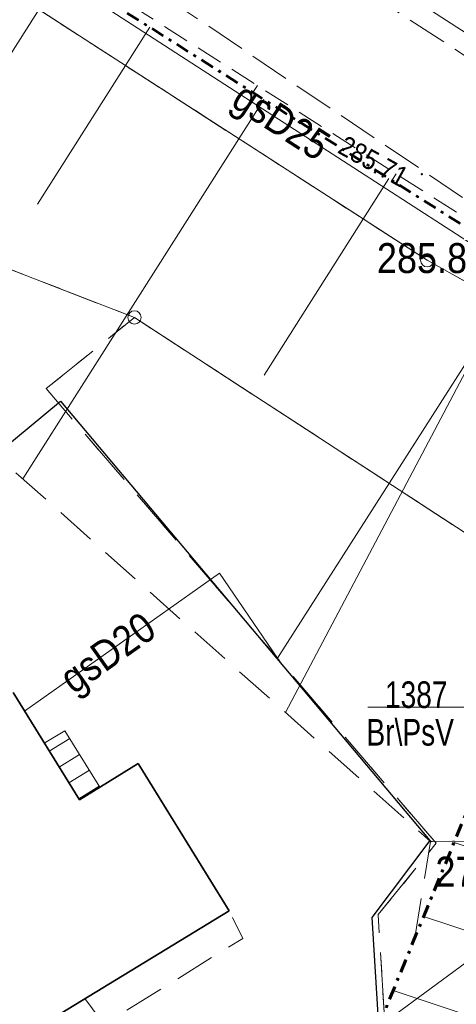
# Model space of a CAD drawing. Header units: metres. Extents: x 8377125 to 8377741, y 5529327 to 5529631.
# Tile 24 of 150: x 8377320 to 8377336, y 5529493 to 5529530. Entities that reach past the tile are written whole.
import ezdxf
from ezdxf.enums import TextEntityAlignment as Align

# ---------------------------------------------------------------- set-up
doc = ezdxf.new("R2010")
doc.units = ezdxf.units.M
doc.header["$MEASUREMENT"] = 0
for name, pattern in [('( Dashdot )', [1.001, 0.5, -0.25, 0.001, -0.25]), ('1.0_0.5', [1.5, 1, -0.5]), ('1.5_0.75', [2.25, 1.5, -0.75]), ('219-1000', [0]), ('egkk-1000', [3, 2.25, -0.75]), ('egug-1000', [1.5, 0.75, -0.75]), ('KTJZ01-500', [2, 1.5, -0.5])]:
    doc.linetypes.add(name, pattern=pattern)
doc.layers.get('0').update_dxf_attribs({"color": 2})
for name, color, linetype in [('000 Inne (niezydentyfikowane)', 7, 'Continuous'), ('chodnik', 7, 'Continuous'), ('ogrodzenie trwałe', 7, 'Continuous')]:
    doc.layers.add(name, color=color, linetype=linetype)
for name, color, linetype, lineweight in [('1 500 A2 Ramka', 2, 'Continuous', 0), ('1 500 A2 Ramka (Construction)', 2, 'Continuous', 0), ('202-punkt graniczny', 7, 'Continuous', 0), ('209-oznaczenie konturu klasyfikacyjnego', 7, 'Continuous', 0), ('211-numer działki ewidencyjnej', 7, 'Continuous', 0), ('217-kontur klasyfikacyjny', 7, 'Continuous', 0), ('218-kontur użytku gruntowego', 7, 'Continuous', 0), ('219-działka ewidencyjna', 7, 'Continuous', 0), ('312-budynek ewidencyjny', 7, 'Continuous', 0), ('352-schody', 7, 'Continuous', 0), ('BUBZ01_1', 7, 'Continuous', 0), ('KTJZ01', 7, 'Continuous', 0), ('pikieta naturalna', 7, 'Continuous', 0), ('pikieta naturalna-Atr2', 7, 'Continuous', 0), ('pikieta sztuczna', 7, 'Continuous', 0), ('pikieta sztuczna-Atr2', 7, 'Continuous', 0), ('przewód gazowy', 7, 'Continuous', 0), ('przewód gazowy-Atr1', 7, 'Continuous', 0), ('przewód wodociągowy', 7, 'Continuous', 0), ('PTRW02', 7, 'Continuous', 0), ('skarpa nieumocniona', 7, 'Continuous', 0), ('Zakres', 7, 'Continuous', 0)]:
    doc.layers.add(name, color=color, linetype=linetype, lineweight=lineweight)
doc.styles.get("Standard").update_dxf_attribs({"font": 'Working1250.shx', "width": 0.75})
doc.linetypes.add('902-1000', pattern='A,5,0,[1,ksztalty.shx,S=1,R=0,X=0,Y=0],5', length=10)

# ---------------------------------------------------------------- blocks, each defined once
blk = doc.blocks.new('PW01')
at = {"linetype": 'Continuous', "lineweight": 13}
h = blk.add_hatch(color=0, dxfattribs=at)
edge = h.paths.add_edge_path()
edge.add_arc((0, 0), 0.045, 0, 360)
blk = doc.blocks.new('*U23')
at = {"layer": '1 500 A2 Ramka (Construction)', "color": 2, "linetype": 'Continuous', "lineweight": 30}
blk.add_3dface([(-10.1172, -20.5497), (10.1172, -20.5497), (10.1172, 9.1484), (-10.1172, 9.1484)], dxfattribs=at)
blk = doc.blocks.new('202')
at = {"color": 0, "linetype": 'Continuous', "lineweight": 0}
blk.add_circle((0, 0), 0.25, dxfattribs=at)

msp = doc.modelspace()

# ---------------------------------------------------------------- linework, layer by layer
at = {"layer": '000 Inne (niezydentyfikowane)', "color": 7, "linetype": 'Continuous', "lineweight": 13}
for p, q in [((8377321.311, 5529531.699), (8377315.71, 5529522.9)), ((8377324.587, 5529529.628), (8377320.37, 5529522.99)), ((8377328.874, 5529526.918), (8377319.81, 5529512.67)), ((8377333.571, 5529523.949), (8377328.88, 5529516.56)), ((8377338.597, 5529520.771), (8377329.69, 5529503.89))]:
    msp.add_line(p, q, dxfattribs=at)
at = {"layer": '211-numer działki ewidencyjnej', "color": 7, "linetype": 'Continuous', "lineweight": 13, "flags": 128}
msp.add_lwpolyline([(8377332.774, 5529504.09), (8377336.828, 5529504.09), (8377338.683, 5529503.024)], dxfattribs=at)
at = {"layer": '217-kontur klasyfikacyjny', "color": 3, "linetype": 'egkk-1000', "lineweight": 18, "flags": 128}
for points in [[(8377335.01, 5529520.88), (8377308.65, 5529537.88)], [(8377317.68, 5529521.18), (8377324.01, 5529518.73)], [(8377343.149, 5529516.33), (8377335.01, 5529520.88)], [(8377320.69, 5529516.06), (8377324.01, 5529518.73)], [(8377324.01, 5529518.73), (8377339.885, 5529508.397)], [(8377335.35, 5529498.98), (8377320.69, 5529516.06)], [(8377333.17, 5529496.3), (8377335.35, 5529498.98)], [(8377333.393, 5529492.627), (8377333.17, 5529496.3)]]:
    msp.add_lwpolyline(points, dxfattribs=at)
at = {"layer": '218-kontur użytku gruntowego', "color": 3, "linetype": 'egug-1000', "lineweight": 18, "flags": 128}
for points in [[(8377308.65, 5529537.88), (8377335.01, 5529520.88)], [(8377324.01, 5529518.73), (8377317.68, 5529521.18)], [(8377335.01, 5529520.88), (8377343.149, 5529516.33)], [(8377320.69, 5529516.06), (8377324.01, 5529518.73)], [(8377324.01, 5529518.73), (8377339.885, 5529508.397)], [(8377335.35, 5529498.98), (8377320.69, 5529516.06)], [(8377333.17, 5529496.3), (8377335.35, 5529498.98)], [(8377333.393, 5529492.627), (8377333.17, 5529496.3)]]:
    msp.add_lwpolyline(points, dxfattribs=at)
at = {"layer": '219-działka ewidencyjna', "color": 7, "linetype": '219-1000', "lineweight": 18, "flags": 128}
for points in [[(8377335.01, 5529520.88), (8377308.65, 5529537.88)], [(8377324.01, 5529518.73), (8377304.44, 5529526.29)], [(8377343.149, 5529516.329), (8377335.01, 5529520.88)], [(8377339.885, 5529508.397), (8377324.01, 5529518.73)]]:
    msp.add_lwpolyline(points, dxfattribs=at)
at = {"layer": '219-działka ewidencyjna', "color": 7, "linetype": 'Continuous', "lineweight": 13, "flags": 128}
msp.add_lwpolyline([(8377348.1, 5529503.05), (8377333.168, 5529492.079)], dxfattribs=at)
at = {"layer": '312-budynek ewidencyjny', "color": 7, "linetype": 'Continuous', "lineweight": 35, "flags": 128}
for points in [[(8377319.45, 5529504.64), (8377321.94, 5529500.61)], [(8377321.94, 5529500.61), (8377324.15, 5529501.98)], [(8377324.15, 5529501.98), (8377327.57, 5529496.45)], [(8377327.57, 5529496.45), (8377315.14, 5529488.88)]]:
    msp.add_lwpolyline(points, dxfattribs=at)
at = {"layer": '352-schody', "color": 7, "linetype": 'Continuous', "lineweight": 18, "flags": 128}
msp.add_lwpolyline([(8377320.62, 5529502.74), (8377321.39, 5529503.21), (8377322.71, 5529501.09), (8377321.94, 5529500.61)], close=True, dxfattribs=at)
msp.add_lwpolyline([(8377320.62, 5529502.74), (8377321.39, 5529503.21), (8377322.71, 5529501.09), (8377321.94, 5529500.61)], close=True, dxfattribs=at)
for points in [[(8377320.809, 5529502.436), (8377321.575, 5529502.913)], [(8377321.177, 5529501.841), (8377321.945, 5529502.319)], [(8377321.546, 5529501.246), (8377322.315, 5529501.724)], [(8377321.915, 5529500.651), (8377322.685, 5529501.13)]]:
    msp.add_lwpolyline(points, dxfattribs=at)
at = {"layer": 'BUBZ01_1', "color": 7, "linetype": 'Continuous', "lineweight": 13}
for p, q in [((8377336.02, 5529499.009, 278.403), (8377345.554, 5529495.829, 282.665)), ((8377336.035, 5529499.045, 278.837), (8377346.522, 5529498.734, 282.98)), ((8377334.877, 5529496.231, 277.78), (8377344.606, 5529492.986, 282.104)), ((8377333.733, 5529493.453, 277.073), (8377343.658, 5529490.143, 281.543))]:
    msp.add_line(p, q, dxfattribs=at)
at = {"layer": 'chodnik', "color": 7, "linetype": '1.5_0.75', "lineweight": 18, "flags": 128}
msp.add_lwpolyline([(8377301.67, 5529475.99), (8377311.02, 5529484.33), (8377314.24, 5529487.9), (8377307.37, 5529498.73), (8377315.16, 5529503.49), (8377315.84, 5529502.39), (8377309.29, 5529498.35), (8377315.14, 5529488.88), (8377327.57, 5529496.45), (8377328.08, 5529495.41), (8377315.78, 5529487.79), (8377311.67, 5529482.87), (8377302.27, 5529475.01)], close=True, dxfattribs=at)
at = {"layer": 'KTJZ01', "color": 7, "linetype": 'KTJZ01-500', "lineweight": 13}
for points in [[(8377314.959, 5529543.861, 283.194), (8377319.33, 5529539.78, 283.86), (8377338.668, 5529527.083, 285.942), (8377348.754, 5529521.741, 286.957), (8377359.879, 5529515.876, 287.98), (8377367.307, 5529512.208, 288.606), (8377370.445, 5529511.09, 288.757), (8377375.045, 5529509.037, 288.985), (8377380.025, 5529506.56, 289.213), (8377386.139, 5529503.373, 289.555), (8377391.309, 5529500.553, 289.788), (8377399.808, 5529496.663, 290.165), (8377411.862, 5529493.138, 291.002), (8377419.006, 5529491.933, 291.668), (8377429.685, 5529491.167, 292.904), (8377440.92, 5529491.695, 294.262), (8377456.048, 5529494.714, 296.262), (8377465.548, 5529500.847, 298.076), (8377470.455, 5529506.719, 299.175), (8377471.744, 5529509.333, 299.581), (8377473.741, 5529515.304, 300.516), (8377474.454, 5529520.195, 301.263), (8377474.815, 5529527.608, 302.245), (8377474.678, 5529528.881, 302.408)], [(8377311.87, 5529539.72, 283.4), (8377336.44, 5529523.171, 285.797), (8377346.611, 5529517.368, 286.84), (8377357.416, 5529511.569, 288.052), (8377364.909, 5529506.839, 288.626), (8377368.839, 5529504.63, 288.711), (8377369.672, 5529505.21, 288.87), (8377374.779, 5529504.381, 289.1), (8377378.558, 5529503.181, 289.155), (8377381.317, 5529501.98, 289.373), (8377382.413, 5529500.947, 289.457), (8377383.158, 5529499.4, 289.505), (8377383.411, 5529498.303, 289.539), (8377389.462, 5529495.675, 289.876), (8377398.082, 5529492.24, 290.27), (8377411.127, 5529488.308, 291.088), (8377418.327, 5529487, 291.483)]]:
    msp.add_polyline3d(points, dxfattribs=at)
at = {"layer": 'ogrodzenie trwałe', "color": 7, "linetype": '902-1000', "lineweight": 25, "flags": 128}
for points in [[(8377311.02, 5529484.33), (8377301.67, 5529475.99), (8377291.15, 5529497.4), (8377317.24, 5529512.29), (8377321.23, 5529515.58), (8377335.11, 5529499.08)], [(8377335.11, 5529499.08), (8377332.93, 5529496.19), (8377333.184, 5529492.119)]]:
    msp.add_lwpolyline(points, dxfattribs=at)
at = {"layer": 'przewód gazowy', "color": 40, "linetype": 'Continuous', "lineweight": 18, "flags": 128}
for points in [[(8377314.775, 5529535.832), (8377317.84, 5529533.66), (8377338.55, 5529520.28)], [(8377338.55, 5529520.28), (8377329.39, 5529505.93), (8377327.2, 5529509.13), (8377319.88, 5529503.94)]]:
    msp.add_lwpolyline(points, dxfattribs=at)
at = {"layer": 'przewód wodociągowy', "color": 5, "linetype": 'Continuous', "lineweight": 18, "flags": 128}
msp.add_lwpolyline([(8377322.15, 5529493.15), (8377331.7, 5529480.265)], dxfattribs=at)
at = {"layer": 'PTRW02', "color": 7, "linetype": 'Continuous', "lineweight": 13}
msp.add_polyline3d([(8377314.586, 5529544.931, 282.927), (8377319.72, 5529540.22, 283.7), (8377339.017, 5529527.768, 285.789), (8377348.042, 5529522.984, 286.692), (8377360.087, 5529517.82, 287.681), (8377367.258, 5529513.449, 288.626), (8377375.372, 5529509.543, 288.89), (8377386.892, 5529503.614, 289.464), (8377397.271, 5529498.67, 289.868), (8377405.629, 5529495.371, 290.414), (8377414.41, 5529493.3, 291.13), (8377423.745, 5529492.023, 292.146), (8377435.58, 5529491.83, 293.55), (8377452.18, 5529494.03, 295.73), (8377458.79, 5529496.856, 296.775), (8377465.144, 5529501.717, 298.029), (8377470.81, 5529509.19, 299.41), (8377473.021, 5529515.666, 300.461), (8377472.658, 5529520.828, 301.263), (8377472.63, 5529522.5, 301.44), (8377472.732, 5529530.099, 302.539)], dxfattribs=at)
at = {"layer": 'skarpa nieumocniona', "color": 7, "linetype": '1.5_0.75', "lineweight": 18, "flags": 128}
for points in [[(8377336.039, 5529499.055), (8377335.13, 5529499.05), (8377313.67, 5529518.13), (8377317.27, 5529520.21), (8377314.17, 5529525.56), (8377310.65, 5529523.53), (8377308.81, 5529526.28), (8377304.67, 5529523.87), (8377290.88, 5529528.74), (8377282.62, 5529538.16), (8377284.05, 5529589.46), (8377288.47, 5529578.29), (8377296.27, 5529560), (8377302.07, 5529550.43), (8377311.225, 5529539.741)], [(8377334.548, 5529495.431), (8377335.13, 5529499.05), (8377336.039, 5529499.055)]]:
    msp.add_lwpolyline(points, dxfattribs=at)
at = {"layer": 'skarpa nieumocniona', "color": 7, "linetype": '1.0_0.5', "lineweight": 13, "flags": 128}
for points in [[(8377343.978, 5529518.333), (8377337.99, 5529521.49), (8377321.44, 5529532.01), (8377311.44, 5529539.49), (8377311.225, 5529539.741)], [(8377328.63, 5529527.44), (8377328.463, 5529527.178)], [(8377333.84, 5529524.13), (8377333.681, 5529523.879)]]:
    msp.add_lwpolyline(points, dxfattribs=at)
at = {"layer": 'Zakres', "color": 6, "linetype": '( Dashdot )', "lineweight": 30, "flags": 128}
msp.add_lwpolyline([(8377414.4, 5529558.8), (8377394.3, 5529564.5), (8377346.87, 5529583.91), (8377326.07, 5529562.66), (8377310.46, 5529538.56), (8377343.66, 5529517.57), (8377333.09, 5529491.89), (8377329.3, 5529460.2), (8377330.8, 5529443.4), (8377348.2, 5529439), (8377375.5, 5529435.3), (8377396.8, 5529436.1), (8377403.2, 5529449.8), (8377410.9, 5529467.2), (8377414.6, 5529472.3), (8377421.3, 5529475), (8377476.8, 5529477.8), (8377486.8, 5529489.1), (8377494.3, 5529516.6), (8377447.04, 5529546.18), (8377414.4, 5529558.8)], close=True, dxfattribs=at)
at = {"layer": 'Zakres', "color": 6, "linetype": '( Dashdot )', "lineweight": 60, "flags": 128}
msp.add_lwpolyline([(8377414.4, 5529558.8), (8377394.3, 5529564.5), (8377346.87, 5529583.91), (8377326.07, 5529562.66), (8377310.46, 5529538.56), (8377343.66, 5529517.57), (8377333.09, 5529491.89), (8377329.3, 5529460.2), (8377330.8, 5529443.4), (8377348.2, 5529439), (8377375.5, 5529435.3), (8377396.8, 5529436.1), (8377403.2, 5529449.8), (8377410.9, 5529467.2), (8377414.6, 5529472.3), (8377421.3, 5529475), (8377476.8, 5529477.8), (8377486.8, 5529489.1), (8377494.3, 5529516.6), (8377447.04, 5529546.18), (8377414.4, 5529558.8)], close=True, dxfattribs=at)

# ---------------------------------------------------------------- block references
at = {"layer": '1 500 A2 Ramka', "color": 2, "linetype": 'Continuous', "lineweight": 30, "xscale": 10, "yscale": 10, "zscale": 10, "rotation": 90}
msp.add_blockref('*U23', (8377301.832, 5529509.982), dxfattribs=at)
at = {"layer": '202-punkt graniczny', "color": 7, "linetype": 'Continuous', "lineweight": 18}
for p in [(8377335.01, 5529520.88), (8377324.01, 5529518.73)]:
    msp.add_blockref('202', p, dxfattribs=at)
at = {"layer": 'pikieta naturalna', "color": 7, "linetype": 'Continuous', "lineweight": 13}
msp.add_blockref('PW01', (8377335.13, 5529499.05), dxfattribs=at)
at = {"layer": 'pikieta sztuczna', "color": 7, "linetype": 'Continuous', "lineweight": 13}
msp.add_blockref('PW01', (8377334.81, 5529524.11), dxfattribs=at)

# ---------------------------------------------------------------- texts
at = {"layer": '209-oznaczenie konturu klasyfikacyjnego', "color": 3, "linetype": 'Continuous', "lineweight": 13, "insert": (8377332.729, 5529503.651, -262.07), "char_height": 1, "attachment_point": 1, "line_spacing_factor": 0.6}
msp.add_mtext('\\H1x;\\W0.79;Br\\\\PsV', dxfattribs=at)
at = {"layer": '211-numer działki ewidencyjnej', "color": 7, "linetype": 'Continuous', "lineweight": 13, "insert": (8377333.423, 5529504.047), "char_height": 1, "attachment_point": 7, "line_spacing_factor": 0.6}
msp.add_mtext('\\H1x;\\W0.79;1387', dxfattribs=at)
at = {"layer": 'pikieta naturalna-Atr2', "color": 7, "width": 0.9}
msp.add_text('285.8', height=1.125, dxfattribs=at).set_placement((8377336.51, 5529520.96), align=Align.MIDDLE_RIGHT)
msp.add_text('278.4', height=1.125, dxfattribs=at).set_placement((8377335.32, 5529498.48), align=Align.TOP_LEFT)
at = {"layer": 'pikieta sztuczna-Atr2', "color": 7, "width": 0.9}
msp.add_text('285.71', height=0.75, rotation=331.041, dxfattribs=at).set_placement((8377331.602, 5529524.938))
at = {"layer": 'przewód gazowy-Atr1', "color": 40, "width": 0.9}
for s, rotation, p in [('gsD25', 327.135, (8377327.89, 5529527.17)), ('gsD20', 35.337, (8377321.4, 5529505.01))]:
    msp.add_text(s, height=1.125, rotation=rotation, dxfattribs=at).set_placement(p, align=Align.MIDDLE_LEFT)

doc.saveas('drawing.dxf')
